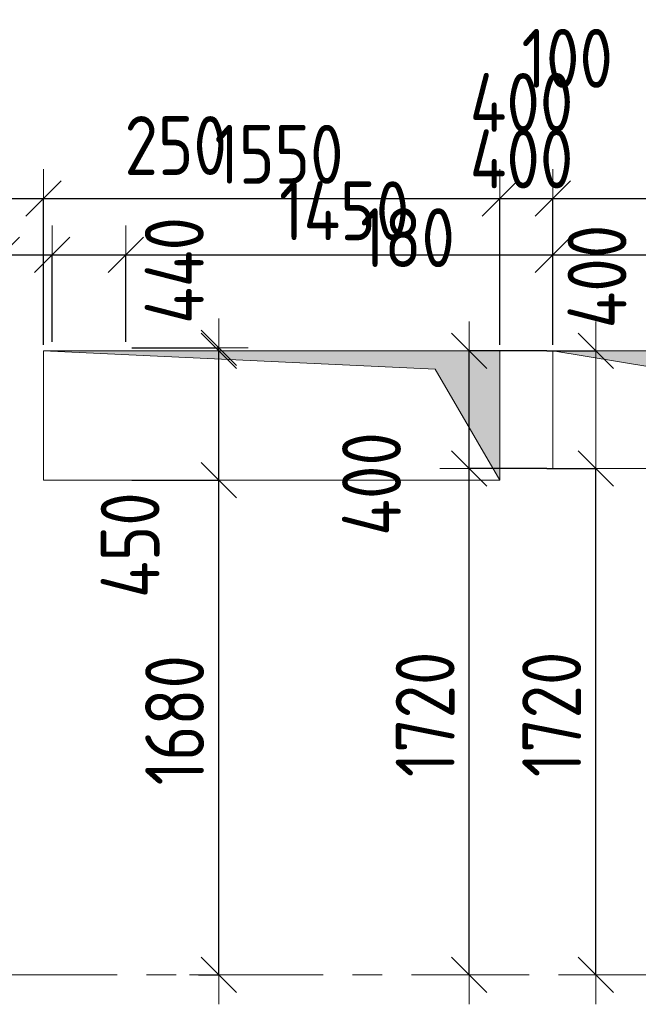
# Model space of a CAD drawing. Header units: metres. Extents: x -38 to 97, y -15 to 21.
# Tile 10 of 139: x 11.44 to 13.54, y 3.2 to 6.54. Entities that reach past the tile are written whole.
import ezdxf

# ---------------------------------------------------------------- set-up
doc = ezdxf.new("R2010")
doc.units = ezdxf.units.M
doc.header["$PDMODE"] = 65
doc.linetypes.add('______11', pattern=[0.5, 0.4, -0.05, 0, -0.05])
doc.linetypes.add('______5', pattern=[1.1, 0.8, -0.1, 0.1, -0.1])
for name, color, linetype, lineweight in [('XR$2$Осевая линия (1)', 7, '______5', 13), ('XR$3$Перекрытие (1)', 7, 'Continuous', 35), ('XR$4$Размерная линия (1)', 7, 'Continuous', 13), ('XR$5$Размерная линия (1)', 7, 'Continuous', 13)]:
    doc.layers.add(name, color=color, linetype=linetype, lineweight=lineweight)
doc.layers.add('XR$3$Макрос проема_ отверстия', color=7, linetype='Continuous', lineweight=13, true_color=0x2d2d2d)
doc.styles.add('ISOCPEUR', font='txt')
doc.dimstyles.new('DIMSTYLE_3', dxfattribs={"dimtxt": 0.2, "dimasz": 0.2, "dimexe": 0, "dimexo": 0, "dimgap": 0.1, "dimtad": 2, "dimdec": 0, "dimlfac": 1000, "dimrnd": 5, "dimzin": 12, "dimdsep": 46, "dimtxsty": 'ISOCPEUR', "dimblk1": 'ALL_ML_STRICH', "dimblk2": 'ALL_ML_STRICH', "dimsah": 1, "dimcen": 0, "dimclrd": 7, "dimclre": 256, "dimclrt": 7, "dimadec": 0, "dimazin": 0, "dimtfac": 1, "dimtdec": 0, "dimtix": 1, "dimtmove": 2, "dimatfit": 3, "dimfxl": 0, "dimtzin": 0, "dimlwd": 0, "dimlwe": -3, "dimarcsym": 0})
doc.dimstyles.new('DIMSTYLE_6', dxfattribs={"dimtxt": 0.2, "dimasz": 0.2, "dimexe": 0, "dimexo": 0, "dimgap": 0.1, "dimtad": 2, "dimdec": 0, "dimlfac": 1000, "dimrnd": 5, "dimzin": 12, "dimdsep": 46, "dimtxsty": 'ISOCPEUR', "dimblk1": 'ALL_ML_STRICH', "dimblk2": 'ALL_ML_STRICH', "dimsah": 1, "dimcen": 0, "dimclrd": 7, "dimclre": 256, "dimclrt": 7, "dimadec": 0, "dimazin": 0, "dimtfac": 1, "dimtdec": 0, "dimtix": 1, "dimtmove": 2, "dimatfit": 3, "dimfxl": 0, "dimtvp": 1.2, "dimtzin": 0, "dimlwd": 0, "dimlwe": -3, "dimarcsym": 0})
doc.dimstyles.new('DIMSTYLE_7', dxfattribs={"dimtxt": 0.2, "dimasz": 0.2, "dimexe": 0, "dimexo": 0, "dimgap": 0.1, "dimtad": 0, "dimdec": 0, "dimlfac": 1000, "dimrnd": 5, "dimzin": 12, "dimdsep": 46, "dimtxsty": 'ISOCPEUR', "dimblk1": 'ALL_ML_STRICH', "dimblk2": 'ALL_ML_STRICH', "dimsah": 1, "dimcen": 0, "dimclrd": 7, "dimclre": 256, "dimclrt": 7, "dimadec": 0, "dimazin": 0, "dimtfac": 1, "dimtdec": 0, "dimtix": 1, "dimtmove": 2, "dimatfit": 3, "dimfxl": 0, "dimtvp": 1.2, "dimtzin": 0, "dimlwd": 0, "dimlwe": -3, "dimarcsym": 0})
doc.dimstyles.new('DIMSTYLE_8', dxfattribs={"dimtxt": 0.2, "dimasz": 0.2, "dimexe": 0, "dimexo": 0, "dimgap": 0.1, "dimtad": 2, "dimdec": 0, "dimlfac": 1000, "dimrnd": 5, "dimzin": 12, "dimdsep": 46, "dimtxsty": 'ISOCPEUR', "dimblk1": 'ALL_ML_STRICH', "dimblk2": 'ALL_ML_STRICH', "dimsah": 1, "dimcen": 0, "dimsd1": 1, "dimsd2": 1, "dimclrd": 7, "dimclre": 256, "dimclrt": 7, "dimadec": 0, "dimazin": 0, "dimtfac": 1, "dimtdec": 0, "dimtix": 1, "dimtmove": 2, "dimatfit": 3, "dimfxl": 0, "dimtvp": 1.2, "dimtzin": 0, "dimlwd": 0, "dimlwe": -3, "dimarcsym": 0})

# ---------------------------------------------------------------- blocks, each defined once
blk = doc.blocks.new('Отображение проема', base_point=(-1.1579, -49.3094))
at = {"layer": 'XR$3$Макрос проема_ отверстия', "true_color": 0x000000, "transparency": 33554687}
blk.add_hatch(color=18, dxfattribs=at).paths.add_polyline_path([(-1.1579, -50.1094), (-1.0448, -49.4225), (-0.3579, -49.3094), (-1.1579, -49.3094)])
at = {"layer": 'XR$3$Макрос проема_ отверстия', "transparency": 33554687}
for p, q in [((-1.1579, -50.1094), (-1.1579, -49.3094)), ((-1.1579, -49.3094), (-0.3579, -49.3094)), ((-1.0448, -49.4225), (-0.3579, -49.3094)), ((-1.1579, -50.1094), (-1.0448, -49.4225))]:
    blk.add_line(p, q, dxfattribs=at)
blk = doc.blocks.new('ALL_ML_STRICH')
at = {"color": 0, "linetype": 'ByBlock', "lineweight": -2}
for p, q in [((0, -0.5), (0, 0.5)), ((-0.3, -0.3), (0.3, 0.3)), ((-1, 0), (0.5, 0))]:
    blk.add_line(p, q, dxfattribs=at)
blk = doc.blocks.new('*D112')
at = {"layer": 'DEFPOINTS', "color": 7, "linetype": 'Continuous', "lineweight": 13, "transparency": 33554687}
for p in [(11.7995, 4.9801), (12.0259, 3.3), (12.1153, 3.3)]:
    blk.add_point(p, dxfattribs=at)
at = {"layer": 'XR$4$Размерная линия (1)', "color": 9, "linetype": 'Continuous', "lineweight": -2, "true_color": 0xc7c7c7, "transparency": 33554687}
for p, q in [((11.8195, 4.9801), (12.1153, 4.9801)), ((12.0459, 3.3), (12.1153, 3.3))]:
    blk.add_line(p, q, dxfattribs=at)
at = {"layer": 'XR$4$Размерная линия (1)', "color": 7, "linetype": 'Continuous', "lineweight": -2, "transparency": 33554687}
blk.add_line((12.1153, 3.3), (12.1153, 4.9801), dxfattribs=at)
at = {"layer": 'XR$4$Размерная линия (1)', "color": 7, "linetype": 'Continuous', "lineweight": 13, "transparency": 33554687, "xscale": 0.2, "yscale": 0.2, "zscale": 0.2}
for p, rotation in [((12.1153, 4.9801), 90), ((12.1153, 3.3), 270)]:
    blk.add_blockref('ALL_ML_STRICH', p, dxfattribs=dict(at, rotation=rotation))
at = {"layer": 'XR$4$Размерная линия (1)', "color": 7, "linetype": 'Continuous', "lineweight": 13, "transparency": 33554687, "insert": (11.9653, 4.165), "char_height": 0.2, "width": 0.666667, "attachment_point": 5, "rotation": 90, "style": 'ISOCPEUR'}
blk.add_mtext('\\W0.83;\\A1;{1680}', dxfattribs=at)
blk = doc.blocks.new('*D113')
at = {"layer": 'DEFPOINTS', "color": 7, "linetype": 'Continuous', "lineweight": 13, "transparency": 33554687}
for p in [(11.7995, 5.4301), (11.7995, 4.9801), (12.1153, 4.9801)]:
    blk.add_point(p, dxfattribs=at)
at = {"layer": 'XR$4$Размерная линия (1)', "color": 9, "linetype": 'Continuous', "lineweight": -2, "true_color": 0xc7c7c7, "transparency": 33554687}
for p, q in [((11.8195, 5.4301), (12.1153, 5.4301)), ((11.8195, 4.9801), (12.1153, 4.9801))]:
    blk.add_line(p, q, dxfattribs=at)
at = {"layer": 'XR$4$Размерная линия (1)', "color": 7, "linetype": 'Continuous', "lineweight": -2, "transparency": 33554687}
blk.add_line((12.1153, 4.9801), (12.1153, 5.4301), dxfattribs=at)
at = {"layer": 'XR$4$Размерная линия (1)', "color": 7, "linetype": 'Continuous', "lineweight": 13, "transparency": 33554687, "xscale": 0.2, "yscale": 0.2, "zscale": 0.2}
for p, rotation in [((12.1153, 5.4301), 90), ((12.1153, 4.9801), 270)]:
    blk.add_blockref('ALL_ML_STRICH', p, dxfattribs=dict(at, rotation=rotation))
at = {"layer": 'XR$4$Размерная линия (1)', "color": 7, "linetype": 'Continuous', "lineweight": 13, "transparency": 33554687, "insert": (11.814, 4.7597), "char_height": 0.2, "width": 0.5, "attachment_point": 5, "rotation": 90, "style": 'ISOCPEUR'}
blk.add_mtext('\\W0.83;\\A1;{450}', dxfattribs=at)
blk = doc.blocks.new('*D114')
at = {"layer": 'DEFPOINTS', "color": 7, "linetype": 'Continuous', "lineweight": 13, "transparency": 33554687}
for p in [(13.2501, 5.0197), (12.9666, 3.3), (12.9666, 3.3)]:
    blk.add_point(p, dxfattribs=at)
at = {"layer": 'XR$4$Размерная линия (1)', "color": 9, "linetype": 'Continuous', "lineweight": -2, "true_color": 0xc7c7c7, "transparency": 33554687}
for p, q in [((13.2301, 5.0197), (12.9666, 5.0197)), ((12.9666, 3.3), (12.9666, 3.3))]:
    blk.add_line(p, q, dxfattribs=at)
at = {"layer": 'XR$4$Размерная линия (1)', "color": 7, "linetype": 'Continuous', "lineweight": -2, "transparency": 33554687}
blk.add_line((12.9666, 3.3), (12.9666, 5.0197), dxfattribs=at)
at = {"layer": 'XR$4$Размерная линия (1)', "color": 7, "linetype": 'Continuous', "lineweight": 13, "transparency": 33554687, "xscale": 0.2, "yscale": 0.2, "zscale": 0.2}
for p, rotation in [((12.9666, 5.0197), 90), ((12.9666, 3.3), 270)]:
    blk.add_blockref('ALL_ML_STRICH', p, dxfattribs=dict(at, rotation=rotation))
at = {"layer": 'XR$4$Размерная линия (1)', "color": 7, "linetype": 'Continuous', "lineweight": 13, "transparency": 33554687, "insert": (12.8166, 4.1849), "char_height": 0.2, "width": 0.666667, "attachment_point": 5, "rotation": 90, "style": 'ISOCPEUR'}
blk.add_mtext('\\W0.83;\\A1;{1720}', dxfattribs=at)
blk = doc.blocks.new('*D115')
at = {"layer": 'DEFPOINTS', "color": 7, "linetype": 'Continuous', "lineweight": 13, "transparency": 33554687}
for p in [(13.2501, 5.4197), (12.9666, 5.0197), (13.2501, 5.0197)]:
    blk.add_point(p, dxfattribs=at)
at = {"layer": 'XR$4$Размерная линия (1)', "color": 9, "linetype": 'Continuous', "lineweight": -2, "true_color": 0xc7c7c7, "transparency": 33554687}
for p, q in [((13.2301, 5.4197), (12.9666, 5.4197)), ((13.2301, 5.0197), (12.9666, 5.0197))]:
    blk.add_line(p, q, dxfattribs=at)
at = {"layer": 'XR$4$Размерная линия (1)', "color": 7, "linetype": 'Continuous', "lineweight": -2, "transparency": 33554687}
blk.add_line((12.9666, 5.0197), (12.9666, 5.4197), dxfattribs=at)
at = {"layer": 'XR$4$Размерная линия (1)', "color": 7, "linetype": 'Continuous', "lineweight": 13, "transparency": 33554687, "xscale": 0.2, "yscale": 0.2, "zscale": 0.2}
for p, rotation in [((12.9666, 5.4197), 90), ((12.9666, 5.0197), 270)]:
    blk.add_blockref('ALL_ML_STRICH', p, dxfattribs=dict(at, rotation=rotation))
at = {"layer": 'XR$4$Размерная линия (1)', "color": 7, "linetype": 'Continuous', "lineweight": 13, "transparency": 33554687, "insert": (12.6344, 4.9675), "char_height": 0.2, "width": 0.5, "attachment_point": 5, "rotation": 90, "style": 'ISOCPEUR'}
blk.add_mtext('\\W0.83;\\A1;{400}', dxfattribs=at)
blk = doc.blocks.new('*D212')
at = {"layer": 'DEFPOINTS', "color": 7, "linetype": 'Continuous', "lineweight": 13, "transparency": 33554687}
for p in [(11.3783, 5.7455), (11.5495, 5.4301), (11.3783, 5.0601)]:
    blk.add_point(p, dxfattribs=at)
at = {"layer": 'XR$4$Размерная линия (1)', "color": 9, "linetype": 'Continuous', "lineweight": -2, "true_color": 0xc7c7c7, "transparency": 33554687}
for p, q in [((11.3783, 5.0801), (11.3783, 5.7455)), ((11.5495, 5.4501), (11.5495, 5.7455))]:
    blk.add_line(p, q, dxfattribs=at)
at = {"layer": 'XR$4$Размерная линия (1)', "color": 7, "linetype": 'Continuous', "lineweight": -2, "transparency": 33554687}
blk.add_line((11.3783, 5.7455), (11.5495, 5.7455), dxfattribs=at)
at = {"layer": 'XR$4$Размерная линия (1)', "color": 7, "linetype": 'Continuous', "lineweight": 13, "transparency": 33554687, "xscale": 0.2, "yscale": 0.2, "zscale": 0.2, "rotation": 180}
blk.add_blockref('ALL_ML_STRICH', (11.3783, 5.7455), dxfattribs=at)
at = {"layer": 'XR$4$Размерная линия (1)', "color": 7, "linetype": 'Continuous', "lineweight": 13, "transparency": 33554687, "xscale": 0.2, "yscale": 0.2, "zscale": 0.2}
blk.add_blockref('ALL_ML_STRICH', (11.5495, 5.7455), dxfattribs=at)
at = {"layer": 'XR$4$Размерная линия (1)', "color": 7, "linetype": 'Continuous', "lineweight": 13, "transparency": 33554687, "insert": (11.1237, 5.8952), "char_height": 0.2, "width": 0.5, "attachment_point": 5, "style": 'ISOCPEUR'}
blk.add_mtext('\\W0.83;\\A1;{170}', dxfattribs=at)
blk = doc.blocks.new('*D213')
at = {"layer": 'DEFPOINTS', "color": 7, "linetype": 'Continuous', "lineweight": 13, "transparency": 33554687}
for p in [(11.5495, 5.7455), (11.5495, 5.4301), (11.7995, 5.4301)]:
    blk.add_point(p, dxfattribs=at)
at = {"layer": 'XR$4$Размерная линия (1)', "color": 9, "linetype": 'Continuous', "lineweight": -2, "true_color": 0xc7c7c7, "transparency": 33554687}
for p, q in [((11.5495, 5.4501), (11.5495, 5.7455)), ((11.7995, 5.4501), (11.7995, 5.7455))]:
    blk.add_line(p, q, dxfattribs=at)
at = {"layer": 'XR$4$Размерная линия (1)', "color": 7, "linetype": 'Continuous', "lineweight": -2, "transparency": 33554687}
blk.add_line((11.5495, 5.7455), (11.7995, 5.7455), dxfattribs=at)
at = {"layer": 'XR$4$Размерная линия (1)', "color": 7, "linetype": 'Continuous', "lineweight": 13, "transparency": 33554687, "xscale": 0.2, "yscale": 0.2, "zscale": 0.2, "rotation": 180}
blk.add_blockref('ALL_ML_STRICH', (11.5495, 5.7455), dxfattribs=at)
at = {"layer": 'XR$4$Размерная линия (1)', "color": 7, "linetype": 'Continuous', "lineweight": 13, "transparency": 33554687, "xscale": 0.2, "yscale": 0.2, "zscale": 0.2}
blk.add_blockref('ALL_ML_STRICH', (11.7995, 5.7455), dxfattribs=at)
at = {"layer": 'XR$4$Размерная линия (1)', "color": 7, "linetype": 'Continuous', "lineweight": 13, "transparency": 33554687, "insert": (11.969, 6.1171), "char_height": 0.2, "width": 0.5, "attachment_point": 5, "style": 'ISOCPEUR'}
blk.add_mtext('\\W0.83;\\A1;{250}', dxfattribs=at)
blk = doc.blocks.new('*D214')
at = {"layer": 'DEFPOINTS', "color": 7, "linetype": 'Continuous', "lineweight": 13, "transparency": 33554687}
for p in [(11.7995, 5.7455), (11.7995, 5.4301), (13.2501, 5.4197)]:
    blk.add_point(p, dxfattribs=at)
at = {"layer": 'XR$4$Размерная линия (1)', "color": 9, "linetype": 'Continuous', "lineweight": -2, "true_color": 0xc7c7c7, "transparency": 33554687}
for p, q in [((11.7995, 5.4501), (11.7995, 5.7455)), ((13.2501, 5.4397), (13.2501, 5.7455))]:
    blk.add_line(p, q, dxfattribs=at)
at = {"layer": 'XR$4$Размерная линия (1)', "color": 7, "linetype": 'Continuous', "lineweight": -2, "transparency": 33554687}
blk.add_line((11.7995, 5.7455), (13.2501, 5.7455), dxfattribs=at)
at = {"layer": 'XR$4$Размерная линия (1)', "color": 7, "linetype": 'Continuous', "lineweight": 13, "transparency": 33554687, "xscale": 0.2, "yscale": 0.2, "zscale": 0.2, "rotation": 180}
blk.add_blockref('ALL_ML_STRICH', (11.7995, 5.7455), dxfattribs=at)
at = {"layer": 'XR$4$Размерная линия (1)', "color": 7, "linetype": 'Continuous', "lineweight": 13, "transparency": 33554687, "xscale": 0.2, "yscale": 0.2, "zscale": 0.2}
blk.add_blockref('ALL_ML_STRICH', (13.2501, 5.7455), dxfattribs=at)
at = {"layer": 'XR$4$Размерная линия (1)', "color": 7, "linetype": 'Continuous', "lineweight": 13, "transparency": 33554687, "insert": (12.5415, 5.8955), "char_height": 0.2, "width": 0.666667, "attachment_point": 5, "style": 'ISOCPEUR'}
blk.add_mtext('\\W0.83;\\A1;{1450}', dxfattribs=at)
blk = doc.blocks.new('*D215')
at = {"layer": 'DEFPOINTS', "color": 7, "linetype": 'Continuous', "lineweight": 13, "transparency": 33554687}
for p in [(13.2501, 5.7455), (13.2501, 5.4197), (13.6501, 5.4198)]:
    blk.add_point(p, dxfattribs=at)
at = {"layer": 'XR$4$Размерная линия (1)', "color": 9, "linetype": 'Continuous', "lineweight": -2, "true_color": 0xc7c7c7, "transparency": 33554687}
for p, q in [((13.2501, 5.4397), (13.2501, 5.7455)), ((13.6501, 5.4398), (13.6501, 5.7455))]:
    blk.add_line(p, q, dxfattribs=at)
at = {"layer": 'XR$4$Размерная линия (1)', "color": 7, "linetype": 'Continuous', "lineweight": -2, "transparency": 33554687}
blk.add_line((13.2501, 5.7455), (13.6501, 5.7455), dxfattribs=at)
at = {"layer": 'XR$4$Размерная линия (1)', "color": 7, "linetype": 'Continuous', "lineweight": 13, "transparency": 33554687, "xscale": 0.2, "yscale": 0.2, "zscale": 0.2, "rotation": 180}
blk.add_blockref('ALL_ML_STRICH', (13.2501, 5.7455), dxfattribs=at)
at = {"layer": 'XR$4$Размерная линия (1)', "color": 7, "linetype": 'Continuous', "lineweight": 13, "transparency": 33554687, "xscale": 0.2, "yscale": 0.2, "zscale": 0.2}
blk.add_blockref('ALL_ML_STRICH', (13.6501, 5.7455), dxfattribs=at)
at = {"layer": 'XR$4$Размерная линия (1)', "color": 7, "linetype": 'Continuous', "lineweight": 13, "transparency": 33554687, "insert": (13.1441, 6.0716), "char_height": 0.2, "width": 0.5, "attachment_point": 5, "style": 'ISOCPEUR'}
blk.add_mtext('\\W0.83;\\A1;{400}', dxfattribs=at)
blk = doc.blocks.new('*D216')
at = {"layer": 'DEFPOINTS', "color": 7, "linetype": 'Continuous', "lineweight": 13, "transparency": 33554687}
for p in [(13.6501, 5.7455), (13.75, 5.6404), (13.6501, 5.4198)]:
    blk.add_point(p, dxfattribs=at)
at = {"layer": 'XR$4$Размерная линия (1)', "color": 9, "linetype": 'Continuous', "lineweight": -2, "true_color": 0xc7c7c7, "transparency": 33554687}
for p, q in [((13.6501, 5.4398), (13.6501, 5.7455)), ((13.75, 5.6604), (13.75, 5.7455))]:
    blk.add_line(p, q, dxfattribs=at)
at = {"layer": 'XR$4$Размерная линия (1)', "color": 7, "linetype": 'Continuous', "lineweight": -2, "transparency": 33554687}
blk.add_line((13.6501, 5.7455), (13.75, 5.7455), dxfattribs=at)
at = {"layer": 'XR$4$Размерная линия (1)', "color": 7, "linetype": 'Continuous', "lineweight": 13, "transparency": 33554687, "xscale": 0.2, "yscale": 0.2, "zscale": 0.2}
blk.add_blockref('ALL_ML_STRICH', (13.75, 5.7455), dxfattribs=at)
at = {"layer": 'XR$4$Размерная линия (1)', "color": 7, "linetype": 'Continuous', "lineweight": 13, "transparency": 33554687, "xscale": 0.2, "yscale": 0.2, "zscale": 0.2, "rotation": 180}
blk.add_blockref('ALL_ML_STRICH', (13.6501, 5.7455), dxfattribs=at)
at = {"layer": 'XR$4$Размерная линия (1)', "color": 7, "linetype": 'Continuous', "lineweight": 13, "transparency": 33554687, "insert": (13.2994, 6.4133), "char_height": 0.2, "width": 0.5, "attachment_point": 5, "style": 'ISOCPEUR'}
blk.add_mtext('\\W0.83;\\A1;{100}', dxfattribs=at)
blk = doc.blocks.new('*D475')
at = {"layer": 'DEFPOINTS', "color": 7, "linetype": 'Continuous', "lineweight": 13, "transparency": 33554687}
for p in [(13.2501, 5.0197), (12.9666, 3.3), (13.3966, 3.3)]:
    blk.add_point(p, dxfattribs=at)
at = {"layer": 'XR$5$Размерная линия (1)', "color": 9, "linetype": 'Continuous', "lineweight": -2, "true_color": 0xc7c7c7, "transparency": 33554687}
for p, q in [((13.2301, 5.0197), (13.3966, 5.0197)), ((13.3966, 3.3), (13.3966, 3.3))]:
    blk.add_line(p, q, dxfattribs=at)
at = {"layer": 'XR$5$Размерная линия (1)', "color": 7, "linetype": 'Continuous', "lineweight": -2, "transparency": 33554687}
blk.add_line((13.3966, 3.3), (13.3966, 5.0197), dxfattribs=at)
at = {"layer": 'XR$5$Размерная линия (1)', "color": 7, "linetype": 'Continuous', "lineweight": 13, "transparency": 33554687, "xscale": 0.2, "yscale": 0.2, "zscale": 0.2}
for p, rotation in [((13.3966, 5.0197), 90), ((13.3966, 3.3), 270)]:
    blk.add_blockref('ALL_ML_STRICH', p, dxfattribs=dict(at, rotation=rotation))
at = {"layer": 'XR$5$Размерная линия (1)', "color": 7, "linetype": 'Continuous', "lineweight": 13, "transparency": 33554687, "insert": (13.2466, 4.1849), "char_height": 0.2, "width": 0.666667, "attachment_point": 5, "rotation": 90, "style": 'ISOCPEUR'}
blk.add_mtext('\\W0.83;\\A1;{1720}', dxfattribs=at)
blk = doc.blocks.new('*D476')
at = {"layer": 'DEFPOINTS', "color": 7, "linetype": 'Continuous', "lineweight": 13, "transparency": 33554687}
for p in [(13.2501, 5.4197), (13.2501, 5.0197), (13.3966, 5.0197)]:
    blk.add_point(p, dxfattribs=at)
at = {"layer": 'XR$5$Размерная линия (1)', "color": 9, "linetype": 'Continuous', "lineweight": -2, "true_color": 0xc7c7c7, "transparency": 33554687}
for p, q in [((13.2301, 5.4197), (13.3966, 5.4197)), ((13.2301, 5.0197), (13.3966, 5.0197))]:
    blk.add_line(p, q, dxfattribs=at)
at = {"layer": 'XR$5$Размерная линия (1)', "color": 7, "linetype": 'Continuous', "lineweight": -2, "transparency": 33554687}
for p, q in [((13.3966, 5.4197), (13.3966, 5.4197)), ((13.3966, 5.0197), (13.3966, 5.0197))]:
    blk.add_line(p, q, dxfattribs=at)
at = {"layer": 'XR$5$Размерная линия (1)', "color": 7, "linetype": 'Continuous', "lineweight": 13, "transparency": 33554687, "xscale": 0.2, "yscale": 0.2, "zscale": 0.2}
for p, rotation in [((13.3966, 5.4197), 90), ((13.3966, 5.0197), 270)]:
    blk.add_blockref('ALL_ML_STRICH', p, dxfattribs=dict(at, rotation=rotation))
at = {"layer": 'XR$5$Размерная линия (1)', "color": 7, "linetype": 'Continuous', "lineweight": 13, "transparency": 33554687, "insert": (13.4008, 5.672), "char_height": 0.2, "width": 0.5, "attachment_point": 5, "rotation": 90, "style": 'ISOCPEUR'}
blk.add_mtext('\\W0.83;\\A1;{400}', dxfattribs=at)
blk = doc.blocks.new('*D477')
at = {"layer": 'DEFPOINTS', "color": 7, "linetype": 'Continuous', "lineweight": 13, "transparency": 33554687}
for p in [(11.7995, 4.9801), (12.0259, 3.3), (12.1153, 3.3)]:
    blk.add_point(p, dxfattribs=at)
at = {"layer": 'XR$5$Размерная линия (1)', "color": 9, "linetype": 'Continuous', "lineweight": -2, "true_color": 0xc7c7c7, "transparency": 33554687}
for p, q in [((11.8195, 4.9801), (12.1153, 4.9801)), ((12.0459, 3.3), (12.1153, 3.3))]:
    blk.add_line(p, q, dxfattribs=at)
at = {"layer": 'XR$5$Размерная линия (1)', "color": 7, "linetype": 'Continuous', "lineweight": -2, "transparency": 33554687}
blk.add_line((12.1153, 3.3), (12.1153, 4.9801), dxfattribs=at)
at = {"layer": 'XR$5$Размерная линия (1)', "color": 7, "linetype": 'Continuous', "lineweight": 13, "transparency": 33554687, "xscale": 0.2, "yscale": 0.2, "zscale": 0.2}
for p, rotation in [((12.1153, 4.9801), 90), ((12.1153, 3.3), 270)]:
    blk.add_blockref('ALL_ML_STRICH', p, dxfattribs=dict(at, rotation=rotation))
at = {"layer": 'XR$5$Размерная линия (1)', "color": 7, "linetype": 'Continuous', "lineweight": 13, "transparency": 33554687, "insert": (11.9653, 4.165), "char_height": 0.2, "width": 0.666667, "attachment_point": 5, "rotation": 90, "style": 'ISOCPEUR'}
blk.add_mtext('\\W0.83;\\A1;{1680}', dxfattribs=at)
blk = doc.blocks.new('*D478')
at = {"layer": 'DEFPOINTS', "color": 7, "linetype": 'Continuous', "lineweight": 13, "transparency": 33554687}
for p in [(12.1245, 5.4201), (11.7995, 4.9801), (12.1153, 4.9801)]:
    blk.add_point(p, dxfattribs=at)
at = {"layer": 'XR$5$Размерная линия (1)', "color": 9, "linetype": 'Continuous', "lineweight": -2, "true_color": 0xc7c7c7, "transparency": 33554687}
for p, q in [((12.1153, 5.4201), (12.1153, 5.4201)), ((11.8195, 4.9801), (12.1153, 4.9801))]:
    blk.add_line(p, q, dxfattribs=at)
at = {"layer": 'XR$5$Размерная линия (1)', "color": 7, "linetype": 'Continuous', "lineweight": -2, "transparency": 33554687}
blk.add_line((12.1153, 4.9801), (12.1153, 5.4201), dxfattribs=at)
at = {"layer": 'XR$5$Размерная линия (1)', "color": 7, "linetype": 'Continuous', "lineweight": 13, "transparency": 33554687, "xscale": 0.2, "yscale": 0.2, "zscale": 0.2}
for p, rotation in [((12.1153, 5.4201), 90), ((12.1153, 4.9801), 270)]:
    blk.add_blockref('ALL_ML_STRICH', p, dxfattribs=dict(at, rotation=rotation))
at = {"layer": 'XR$5$Размерная линия (1)', "color": 7, "linetype": 'Continuous', "lineweight": 13, "transparency": 33554687, "insert": (11.9642, 5.6927), "char_height": 0.2, "width": 0.5, "attachment_point": 5, "rotation": 90, "style": 'ISOCPEUR'}
blk.add_mtext('\\W0.83;\\A1;{440}', dxfattribs=at)
blk = doc.blocks.new('*D679')
at = {"layer": 'DEFPOINTS', "color": 7, "linetype": 'Continuous', "lineweight": 13, "transparency": 33554687}
for p in [(11.3483, 5.9373), (11.52, 5.4201), (11.3483, 5.0601)]:
    blk.add_point(p, dxfattribs=at)
at = {"layer": 'XR$5$Размерная линия (1)', "color": 9, "linetype": 'Continuous', "lineweight": -2, "true_color": 0xc7c7c7, "transparency": 33554687}
for p, q in [((11.3483, 5.0801), (11.3483, 5.9373)), ((11.52, 5.4401), (11.52, 5.9373))]:
    blk.add_line(p, q, dxfattribs=at)
at = {"layer": 'XR$5$Размерная линия (1)', "color": 7, "linetype": 'Continuous', "lineweight": -2, "transparency": 33554687}
blk.add_line((11.3483, 5.9373), (11.52, 5.9373), dxfattribs=at)
at = {"layer": 'XR$5$Размерная линия (1)', "color": 7, "linetype": 'Continuous', "lineweight": 13, "transparency": 33554687, "xscale": 0.2, "yscale": 0.2, "zscale": 0.2, "rotation": 180}
blk.add_blockref('ALL_ML_STRICH', (11.3483, 5.9373), dxfattribs=at)
at = {"layer": 'XR$5$Размерная линия (1)', "color": 7, "linetype": 'Continuous', "lineweight": 13, "transparency": 33554687, "xscale": 0.2, "yscale": 0.2, "zscale": 0.2}
blk.add_blockref('ALL_ML_STRICH', (11.52, 5.9373), dxfattribs=at)
at = {"layer": 'XR$5$Размерная линия (1)', "color": 7, "linetype": 'Continuous', "lineweight": 13, "transparency": 33554687, "insert": (11.0972, 6.0872), "char_height": 0.2, "width": 0.5, "attachment_point": 5, "style": 'ISOCPEUR'}
blk.add_mtext('\\W0.83;\\A1;{170}', dxfattribs=at)
blk = doc.blocks.new('*D680')
at = {"layer": 'DEFPOINTS', "color": 7, "linetype": 'Continuous', "lineweight": 13, "transparency": 33554687}
for p in [(11.52, 5.9373), (11.52, 5.4201), (13.07, 5.4201)]:
    blk.add_point(p, dxfattribs=at)
at = {"layer": 'XR$5$Размерная линия (1)', "color": 9, "linetype": 'Continuous', "lineweight": -2, "true_color": 0xc7c7c7, "transparency": 33554687}
for p, q in [((11.52, 5.4401), (11.52, 5.9373)), ((13.07, 5.4401), (13.07, 5.9373))]:
    blk.add_line(p, q, dxfattribs=at)
at = {"layer": 'XR$5$Размерная линия (1)', "color": 7, "linetype": 'Continuous', "lineweight": -2, "transparency": 33554687}
blk.add_line((11.52, 5.9373), (13.07, 5.9373), dxfattribs=at)
at = {"layer": 'XR$5$Размерная линия (1)', "color": 7, "linetype": 'Continuous', "lineweight": 13, "transparency": 33554687, "xscale": 0.2, "yscale": 0.2, "zscale": 0.2, "rotation": 180}
blk.add_blockref('ALL_ML_STRICH', (11.52, 5.9373), dxfattribs=at)
at = {"layer": 'XR$5$Размерная линия (1)', "color": 7, "linetype": 'Continuous', "lineweight": 13, "transparency": 33554687, "xscale": 0.2, "yscale": 0.2, "zscale": 0.2}
blk.add_blockref('ALL_ML_STRICH', (13.07, 5.9373), dxfattribs=at)
at = {"layer": 'XR$5$Размерная линия (1)', "color": 7, "linetype": 'Continuous', "lineweight": 13, "transparency": 33554687, "insert": (12.32, 6.0873), "char_height": 0.2, "width": 0.666667, "attachment_point": 5, "style": 'ISOCPEUR'}
blk.add_mtext('\\W0.83;\\A1;{1550}', dxfattribs=at)
blk = doc.blocks.new('*D681')
at = {"layer": 'DEFPOINTS', "color": 7, "linetype": 'Continuous', "lineweight": 13, "transparency": 33554687}
for p in [(13.07, 5.9373), (13.07, 5.4201), (13.2501, 5.4197)]:
    blk.add_point(p, dxfattribs=at)
at = {"layer": 'XR$5$Размерная линия (1)', "color": 9, "linetype": 'Continuous', "lineweight": -2, "true_color": 0xc7c7c7, "transparency": 33554687}
for p, q in [((13.07, 5.4401), (13.07, 5.9373)), ((13.2501, 5.4397), (13.2501, 5.9373))]:
    blk.add_line(p, q, dxfattribs=at)
at = {"layer": 'XR$5$Размерная линия (1)', "color": 7, "linetype": 'Continuous', "lineweight": -2, "transparency": 33554687}
blk.add_line((13.07, 5.9373), (13.2501, 5.9373), dxfattribs=at)
at = {"layer": 'XR$5$Размерная линия (1)', "color": 7, "linetype": 'Continuous', "lineweight": 13, "transparency": 33554687, "xscale": 0.2, "yscale": 0.2, "zscale": 0.2, "rotation": 180}
blk.add_blockref('ALL_ML_STRICH', (13.07, 5.9373), dxfattribs=at)
at = {"layer": 'XR$5$Размерная линия (1)', "color": 7, "linetype": 'Continuous', "lineweight": 13, "transparency": 33554687, "xscale": 0.2, "yscale": 0.2, "zscale": 0.2}
blk.add_blockref('ALL_ML_STRICH', (13.2501, 5.9373), dxfattribs=at)
at = {"layer": 'XR$5$Размерная линия (1)', "color": 7, "linetype": 'Continuous', "lineweight": 13, "transparency": 33554687, "insert": (12.7567, 5.804), "char_height": 0.2, "width": 0.5, "attachment_point": 5, "style": 'ISOCPEUR'}
blk.add_mtext('\\W0.83;\\A1;{180}', dxfattribs=at)
blk = doc.blocks.new('*D682')
at = {"layer": 'DEFPOINTS', "color": 7, "linetype": 'Continuous', "lineweight": 13, "transparency": 33554687}
for p in [(13.2501, 5.9373), (13.2501, 5.4197), (13.6501, 5.4198)]:
    blk.add_point(p, dxfattribs=at)
at = {"layer": 'XR$5$Размерная линия (1)', "color": 9, "linetype": 'Continuous', "lineweight": -2, "true_color": 0xc7c7c7, "transparency": 33554687}
for p, q in [((13.2501, 5.4397), (13.2501, 5.9373)), ((13.6501, 5.4398), (13.6501, 5.9373))]:
    blk.add_line(p, q, dxfattribs=at)
at = {"layer": 'XR$5$Размерная линия (1)', "color": 7, "linetype": 'Continuous', "lineweight": -2, "transparency": 33554687}
blk.add_line((13.2501, 5.9373), (13.6501, 5.9373), dxfattribs=at)
at = {"layer": 'XR$5$Размерная линия (1)', "color": 7, "linetype": 'Continuous', "lineweight": 13, "transparency": 33554687, "xscale": 0.2, "yscale": 0.2, "zscale": 0.2, "rotation": 180}
blk.add_blockref('ALL_ML_STRICH', (13.2501, 5.9373), dxfattribs=at)
at = {"layer": 'XR$5$Размерная линия (1)', "color": 7, "linetype": 'Continuous', "lineweight": 13, "transparency": 33554687, "xscale": 0.2, "yscale": 0.2, "zscale": 0.2}
blk.add_blockref('ALL_ML_STRICH', (13.6501, 5.9373), dxfattribs=at)
at = {"layer": 'XR$5$Размерная линия (1)', "color": 7, "linetype": 'Continuous', "lineweight": 13, "transparency": 33554687, "insert": (13.1441, 6.2634), "char_height": 0.2, "width": 0.5, "attachment_point": 5, "style": 'ISOCPEUR'}
blk.add_mtext('\\W0.83;\\A1;{400}', dxfattribs=at)

msp = doc.modelspace()

# ---------------------------------------------------------------- linework, layer by layer
at = {"layer": 'XR$2$Осевая линия (1)', "color": 253, "linetype": '______11', "lineweight": 13, "true_color": 0xa0a0a0, "transparency": 33554687}
msp.add_line((-2.63, 3.3), (62.6, 3.3), dxfattribs=at)
at = {"layer": 'XR$3$Перекрытие (1)', "color": 7, "linetype": 'Continuous', "lineweight": 13, "transparency": 33554687}
for p, q in [((11.52, 5.4201), (11.52, 4.9801)), ((13.07, 5.4201), (11.52, 5.4201)), ((13.07, 4.9801), (13.07, 5.4201)), ((13.6501, 5.4198), (13.2501, 5.4197)), ((13.2501, 5.4197), (13.2501, 5.0197)), ((13.2501, 5.0197), (13.6501, 5.0198)), ((11.52, 4.9801), (13.07, 4.9801))]:
    msp.add_line(p, q, dxfattribs=at)

# ---------------------------------------------------------------- block references
at = {"layer": 'XR$3$Макрос проема_ отверстия', "transparency": 33554687, "rotation": 270}
for p, xscale, yscale in [((13.07, 5.4201), 0.5499999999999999, 1.9375), ((13.6501, 5.4198), 0.500103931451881, 0.4999999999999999)]:
    msp.add_blockref('Отображение проема', p, dxfattribs=dict(at, xscale=xscale, yscale=yscale))

# ---------------------------------------------------------------- dimensions: what is measured, and where the dimension line sits
at = {"layer": 'XR$4$Размерная линия (1)', "color": 7, "linetype": 'Continuous', "lineweight": 13, "transparency": 33554687}
for base, p1, p2, dimstyle, picture, middle in [((13.75, 5.7455), (13.6501, 5.4398), (13.75, 5.6604), 'DIMSTYLE_6', '*D216', (13.2994, 6.4133)), ((11.7995, 5.7455), (11.5495, 5.4501), (11.7995, 5.4501), 'DIMSTYLE_6', '*D213', (11.969, 6.1171)), ((13.6501, 5.7455), (13.2501, 5.4397), (13.6501, 5.4398), 'DIMSTYLE_6', '*D215', (13.1441, 6.0716)), ((11.5495, 5.7455), (11.3783, 5.0801), (11.5495, 5.4501), 'DIMSTYLE_6', '*D212', (11.1237, 5.8952)), ((13.2501, 5.7455), (11.7995, 5.4501), (13.2501, 5.4397), 'DIMSTYLE_3', '*D214', (12.5415, 5.8955))]:
    dim = msp.add_linear_dim(base=base, p1=p1, p2=p2, dimstyle=dimstyle, override={"dimpost": '<>', "dimclrd": 7, "dimclre": 9, "dimclrt": 7, "dimlwd": 0, "dimlwe": 65533}, dxfattribs=at)
    dim.commit()
    dim.dimension.update_dxf_attribs({"geometry": picture, "text_midpoint": middle, "dimtype": 160})
for base, p1, p2, dimstyle, picture, middle in [((12.1153, 5.4301), (11.8195, 4.9801), (11.8195, 5.4301), 'DIMSTYLE_6', '*D113', (11.814, 4.7597)), ((12.9666, 5.4197), (13.2301, 5.0197), (13.2301, 5.4197), 'DIMSTYLE_6', '*D115', (12.6344, 4.9675)), ((12.9666, 5.0197), (12.9666, 3.3), (13.2301, 5.0197), 'DIMSTYLE_3', '*D114', (12.8166, 4.1849)), ((12.1153, 4.9801), (12.0459, 3.3), (11.8195, 4.9801), 'DIMSTYLE_3', '*D112', (11.9653, 4.165))]:
    dim = msp.add_linear_dim(base=base, p1=p1, p2=p2, angle=90, dimstyle=dimstyle, override={"dimpost": '<>', "dimclrd": 7, "dimclre": 9, "dimclrt": 7, "dimlwd": 0, "dimlwe": 65533}, dxfattribs=at)
    dim.commit()
    dim.dimension.update_dxf_attribs({"geometry": picture, "text_midpoint": middle, "dimtype": 160})
at = {"layer": 'XR$5$Размерная линия (1)', "color": 7, "linetype": 'Continuous', "lineweight": 13, "transparency": 33554687}
for base, p1, p2, dimstyle, picture, middle in [((13.6501, 5.9373), (13.2501, 5.4397), (13.6501, 5.4398), 'DIMSTYLE_6', '*D682', (13.1441, 6.2634)), ((11.52, 5.9373), (11.3483, 5.0801), (11.52, 5.4401), 'DIMSTYLE_6', '*D679', (11.0972, 6.0872)), ((13.07, 5.9373), (11.52, 5.4401), (13.07, 5.4401), 'DIMSTYLE_3', '*D680', (12.32, 6.0873)), ((13.2501, 5.9373), (13.07, 5.4401), (13.2501, 5.4397), 'DIMSTYLE_7', '*D681', (12.7567, 5.804))]:
    dim = msp.add_linear_dim(base=base, p1=p1, p2=p2, dimstyle=dimstyle, override={"dimpost": '<>', "dimclrd": 7, "dimclre": 9, "dimclrt": 7, "dimlwd": 0, "dimlwe": 65533}, dxfattribs=at)
    dim.commit()
    dim.dimension.update_dxf_attribs({"geometry": picture, "text_midpoint": middle, "dimtype": 160})
for base, p1, p2, dimstyle, picture, middle in [((12.1153, 5.4201), (11.8195, 4.9801), (12.1153, 5.4201), 'DIMSTYLE_6', '*D478', (11.9642, 5.6927)), ((13.3966, 5.4197), (13.2301, 5.0197), (13.2301, 5.4197), 'DIMSTYLE_8', '*D476', (13.4008, 5.672)), ((13.3966, 5.0197), (13.3966, 3.3), (13.2301, 5.0197), 'DIMSTYLE_3', '*D475', (13.2466, 4.1849)), ((12.1153, 4.9801), (12.0459, 3.3), (11.8195, 4.9801), 'DIMSTYLE_3', '*D477', (11.9653, 4.165))]:
    dim = msp.add_linear_dim(base=base, p1=p1, p2=p2, angle=90, dimstyle=dimstyle, override={"dimpost": '<>', "dimclrd": 7, "dimclre": 9, "dimclrt": 7, "dimlwd": 0, "dimlwe": 65533}, dxfattribs=at)
    dim.commit()
    dim.dimension.update_dxf_attribs({"geometry": picture, "text_midpoint": middle, "dimtype": 160})

doc.saveas('drawing.dxf')
